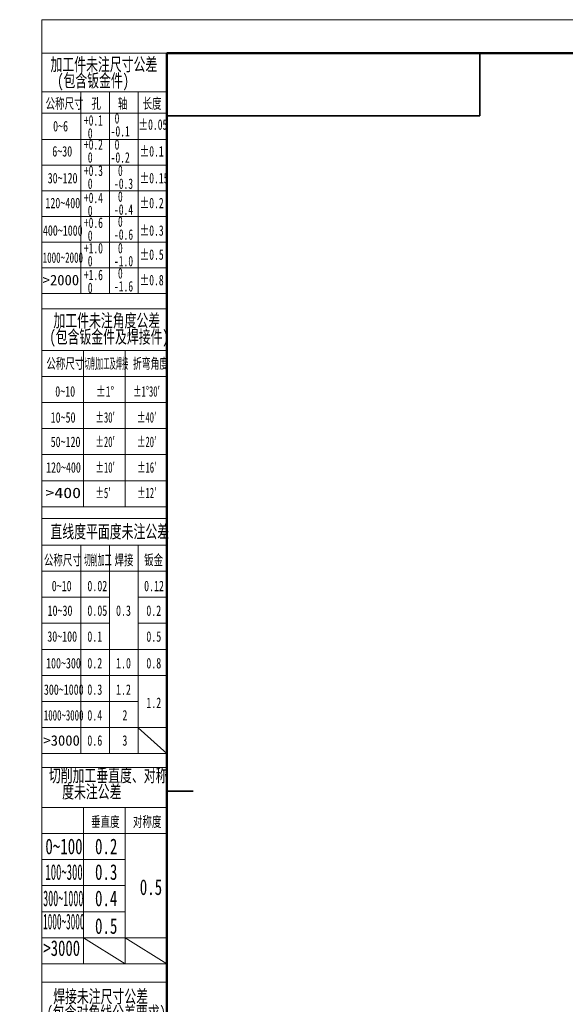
# Model space of a CAD drawing. Header units: millimetres. Extents: x -4 to 420, y 0 to 297.
# Tile 6 of 13: x -4 to 100, y 109 to 297. Entities that reach past the tile are written whole.
import ezdxf

# ---------------------------------------------------------------- set-up
doc = ezdxf.new("R2010")
doc.units = ezdxf.units.MM
doc.linetypes.add('CENTERX2', pattern=[20.32, 12.7, -2.54, 2.54, -2.54])
doc.layers.get('0').update_dxf_attribs({"lineweight": 18})
doc.layers.add('标注层', color=150, linetype='Continuous', lineweight=18)
doc.styles.add('SLDTEXTSTYLE0', font='txt', dxfattribs={"width": 0.7})
doc.styles.add('SLDTEXTSTYLE10', font='txt', dxfattribs={"width": 1.253219})
doc.styles.add('SLDTEXTSTYLE11', font='txt', dxfattribs={"width": 0.477371})
doc.styles.add('SLDTEXTSTYLE12', font='txt', dxfattribs={"width": 0.618901})
doc.styles.add('SLDTEXTSTYLE13', font='txt', dxfattribs={"width": 0.499682})
doc.styles.add('SLDTEXTSTYLE14', font='txt', dxfattribs={"width": 0.472346})
doc.styles.add('SLDTEXTSTYLE15', font='txt', dxfattribs={"width": 0.431677})
doc.styles.add('SLDTEXTSTYLE16', font='txt', dxfattribs={"width": 0.689585})
doc.styles.add('SLDTEXTSTYLE2', font='txt', dxfattribs={"width": 0.7})
doc.styles.add('SLDTEXTSTYLE4', font='txt', dxfattribs={"width": 0.67})
doc.styles.add('SLDTEXTSTYLE5', font='txt', dxfattribs={"width": 0.677991})
doc.styles.add('SLDTEXTSTYLE6', font='txt', dxfattribs={"width": 0.631687})
doc.styles.add('SLDTEXTSTYLE7', font='txt', dxfattribs={"width": 1.026693})
doc.styles.add('SLDTEXTSTYLE8', font='txt', dxfattribs={"width": 0.601124})
doc.styles.add('SLDTEXTSTYLE9', font='txt', dxfattribs={"width": 0.427578})

# ---------------------------------------------------------------- blocks, each defined once
blk = doc.blocks.new('SW_NOTE_2')
at = {"layer": '标注层', "color": 0, "char_height": 2.5, "attachment_point": 2, "style": 'SLDTEXTSTYLE0'}
for s, insert, width in [('加工件未注尺寸公差', (15.47, 3.22), 44.581), ('(包含钣金件)', (13.41, 0.11), 27.8631)]:
    blk.add_mtext(s, dxfattribs=dict(at, insert=insert, width=width))
blk = doc.blocks.new('SW_NOTE_3')
at = {"layer": '标注层', "color": 0, "char_height": 2, "attachment_point": 1, "style": 'SLDTEXTSTYLE4'}
for s, insert, width in [('0', (0.75, 2.58), 1.5421), ('-0.1', (0, 0.09), 7.1567)]:
    blk.add_mtext(s, dxfattribs=dict(at, insert=insert, width=width))
blk = doc.blocks.new('SW_NOTE_4')
at = {"layer": '标注层', "color": 0, "char_height": 2, "attachment_point": 1, "style": 'SLDTEXTSTYLE4'}
for s, insert, width in [('+0.1', (0, 2.58), 7.1117), ('0', (0.75, 0.09), 1.5421)]:
    blk.add_mtext(s, dxfattribs=dict(at, insert=insert, width=width))
blk = doc.blocks.new('SW_NOTE_5')
at = {"layer": '标注层', "color": 0, "char_height": 2, "attachment_point": 1, "style": 'SLDTEXTSTYLE4'}
for s, insert, width in [('+0.2', (0, 2.58), 7.2615), ('0', (0.75, 0.09), 1.5421)]:
    blk.add_mtext(s, dxfattribs=dict(at, insert=insert, width=width))
blk = doc.blocks.new('SW_NOTE_6')
at = {"layer": '标注层', "color": 0, "char_height": 2, "attachment_point": 1, "style": 'SLDTEXTSTYLE4'}
for s, insert, width in [('+0.3', (0, 2.58), 7.2615), ('0', (0.75, 0.09), 1.5421)]:
    blk.add_mtext(s, dxfattribs=dict(at, insert=insert, width=width))
blk = doc.blocks.new('SW_NOTE_7')
at = {"layer": '标注层', "color": 0, "char_height": 2, "attachment_point": 1, "style": 'SLDTEXTSTYLE4'}
for s, insert, width in [('+0.4', (0, 2.58), 7.3663), ('0', (0.75, 0.09), 1.5421)]:
    blk.add_mtext(s, dxfattribs=dict(at, insert=insert, width=width))
blk = doc.blocks.new('SW_NOTE_8')
at = {"layer": '标注层', "color": 0, "char_height": 2, "attachment_point": 1, "style": 'SLDTEXTSTYLE4'}
for s, insert, width in [('0', (0.75, 2.58), 1.5421), ('-0.2', (0, 0.09), 7.3064)]:
    blk.add_mtext(s, dxfattribs=dict(at, insert=insert, width=width))
blk = doc.blocks.new('SW_NOTE_9')
at = {"layer": '标注层', "color": 0, "char_height": 2, "attachment_point": 1, "style": 'SLDTEXTSTYLE4'}
for s, insert, width in [('0', (0.75, 2.58), 1.5421), ('-0.3', (0, 0.09), 7.3064)]:
    blk.add_mtext(s, dxfattribs=dict(at, insert=insert, width=width))
blk = doc.blocks.new('SW_NOTE_10')
at = {"layer": '标注层', "color": 0, "char_height": 2, "attachment_point": 1, "style": 'SLDTEXTSTYLE4'}
for s, insert, width in [('0', (0.75, 2.58), 1.5421), ('-0.4', (0, 0.09), 7.4112)]:
    blk.add_mtext(s, dxfattribs=dict(at, insert=insert, width=width))
blk = doc.blocks.new('SW_NOTE_11')
at = {"layer": '标注层', "color": 0, "char_height": 2, "attachment_point": 1, "style": 'SLDTEXTSTYLE4'}
for s, insert, width in [('+0.6', (0, 2.58), 7.3064), ('0', (0.75, 0.09), 1.5421)]:
    blk.add_mtext(s, dxfattribs=dict(at, insert=insert, width=width))
blk = doc.blocks.new('SW_NOTE_12')
at = {"layer": '标注层', "color": 0, "char_height": 2, "attachment_point": 1, "style": 'SLDTEXTSTYLE4'}
for s, insert, width in [('0', (0.75, 2.58), 1.5421), ('-0.6', (0, 0.09), 7.3513)]:
    blk.add_mtext(s, dxfattribs=dict(at, insert=insert, width=width))
blk = doc.blocks.new('SW_NOTE_13')
at = {"layer": '标注层', "color": 0, "char_height": 2, "attachment_point": 1, "style": 'SLDTEXTSTYLE4'}
for s, insert, width in [('+1.0', (0, 2.58), 7.3064), ('0', (0.75, 0.09), 1.5421)]:
    blk.add_mtext(s, dxfattribs=dict(at, insert=insert, width=width))
blk = doc.blocks.new('SW_NOTE_14')
at = {"layer": '标注层', "color": 0, "char_height": 2, "attachment_point": 1, "style": 'SLDTEXTSTYLE4'}
for s, insert, width in [('0', (0.75, 2.58), 1.5421), ('-1.0', (0, 0.09), 7.3513)]:
    blk.add_mtext(s, dxfattribs=dict(at, insert=insert, width=width))
blk = doc.blocks.new('SW_NOTE_15')
at = {"layer": '标注层', "color": 0, "char_height": 2, "attachment_point": 1, "style": 'SLDTEXTSTYLE4'}
for s, insert, width in [('+1.6', (0, 2.58), 7.3064), ('0', (0.75, 0.09), 1.5421)]:
    blk.add_mtext(s, dxfattribs=dict(at, insert=insert, width=width))
blk = doc.blocks.new('SW_NOTE_16')
at = {"layer": '标注层', "color": 0, "char_height": 2, "attachment_point": 1, "style": 'SLDTEXTSTYLE4'}
for s, insert, width in [('0', (0.75, 2.58), 1.5421), ('-1.6', (0, 0.09), 7.3513)]:
    blk.add_mtext(s, dxfattribs=dict(at, insert=insert, width=width))
blk = doc.blocks.new('SW_NOTE_17')
at = {"layer": '标注层', "color": 0, "char_height": 2.5, "attachment_point": 2, "style": 'SLDTEXTSTYLE0'}
for s, insert, width in [('加工件未注角度公差', (15.47, 3.22), 44.581), ('(包含钣金件及焊接件)', (15.91, 0.11), 47.8855)]:
    blk.add_mtext(s, dxfattribs=dict(at, insert=insert, width=width))
blk = doc.blocks.new('SW_NOTE_18')
at = {"layer": '标注层', "color": 0, "char_height": 2.5, "attachment_point": 2, "style": 'SLDTEXTSTYLE0'}
for s, insert, width in [('切削加工垂直度、对称', (17.19, 3.22), 49.6257), ('度未注公差', (14.06, 0.11), 24.5782)]:
    blk.add_mtext(s, dxfattribs=dict(at, insert=insert, width=width))
blk = doc.blocks.new('SW_NOTE_19')
at = {"layer": '标注层', "color": 0, "char_height": 2.5, "attachment_point": 2, "style": 'SLDTEXTSTYLE0'}
for s, insert, width in [('焊接未注尺寸公差', (13.75, 3.22), 39.5559), ('(包含对角线公差要求)', (14.82, 0.11), 47.8855)]:
    blk.add_mtext(s, dxfattribs=dict(at, insert=insert, width=width))

msp = doc.modelspace()

# ---------------------------------------------------------------- linework, layer by layer
at = {"color": 7, "linetype": 'Continuous', "lineweight": 18}
for q in [(419.99, 297.4), (0, 0.4)]:
    msp.add_line((0, 297.4), q, dxfattribs=at)
at = {"color": 1, "linetype": 'Continuous', "lineweight": 18}
for p, q in [((24, 290.99), (0, 290.99)), ((0, 290.99), (0, 0.4)), ((7.49, 283.57), (0, 283.57)), ((7.49, 283.57), (7.49, 279.57)), ((7.49, 283.57), (12.99, 283.57)), ((12.99, 283.57), (12.99, 244.9)), ((18.49, 283.57), (12.99, 283.57)), ((18.49, 283.57), (18.49, 244.9)), ((18.49, 283.57), (24, 283.57)), ((0, 279.45), (24, 279.45)), ((7.49, 279.95), (7.49, 244.9)), ((0, 274.4), (24, 274.4)), ((0, 269.48), (24, 269.48)), ((0, 264.57), (24, 264.57)), ((0, 259.65), (24, 259.65)), ((0, 254.73), (24, 254.73)), ((0, 249.82), (24, 249.82)), ((0, 244.9), (24, 244.9)), ((0, 241.97), (24, 241.97)), ((7.99, 233.99), (0, 233.99)), ((7.99, 233.99), (7.99, 203.99)), ((7.99, 233.99), (15.99, 233.99)), ((15.99, 233.99), (15.99, 203.99)), ((15.99, 233.99), (24, 233.99)), ((0, 228.99), (24, 228.99)), ((0, 223.99), (24, 223.99)), ((0, 218.99), (24, 218.99)), ((0, 213.99), (24, 213.99)), ((0, 208.99), (24, 208.99)), ((0, 203.99), (24, 203.99)), ((0, 201.74), (24, 201.74)), ((7.5, 196.65), (0, 196.65)), ((7.5, 196.65), (7.5, 156.65)), ((13, 196.65), (7.5, 196.65)), ((13, 196.65), (13, 156.65)), ((18.5, 196.65), (13, 196.65)), ((18.5, 196.65), (18.5, 156.65)), ((18.5, 196.65), (24, 196.65)), ((0, 191.65), (24, 191.65)), ((0, 186.65), (13, 186.65)), ((18.5, 186.65), (24, 186.65)), ((0, 181.65), (13, 181.65)), ((18.5, 181.65), (23.99, 181.65)), ((0, 176.65), (24, 176.65)), ((0, 171.65), (24, 171.65)), ((0, 166.65), (18.5, 166.65)), ((0, 161.65), (24, 161.65)), ((18.5, 161.59), (24, 156.65)), ((0, 156.65), (24, 156.65)), ((0, 154.01), (24, 154.01)), ((0, 146.34), (8, 146.34)), ((8, 146.34), (8, 116.33)), ((16, 146.34), (8, 146.34)), ((16, 146.34), (16, 116.33)), ((16, 146.34), (24, 146.34)), ((0, 141.34), (24, 141.34)), ((-0.01, 136.34), (16, 136.34)), ((-0.01, 131.34), (16, 131.34)), ((-0.01, 126.34), (16, 126.34)), ((0, 121.34), (24, 121.34)), ((8, 121.34), (16, 116.33)), ((16, 121.33), (24, 116.33)), ((0, 116.33), (24, 116.33)), ((24, 116.33), (23.97, 116.42)), ((0, 112.86), (24, 112.86))]:
    msp.add_line(p, q, dxfattribs=at)
at = {"color": 7, "linetype": 'Continuous', "lineweight": 50}
for p, q in [((24, 5.99), (24, 290.99)), ((24, 290.99), (414, 290.99))]:
    msp.add_line(p, q, dxfattribs=at)
at = {"color": 7, "linetype": 'Continuous', "lineweight": 35}
for p, q in [((84, 278.99), (84, 290.99)), ((24, 278.99), (84, 278.99)), ((29, 149.49), (24, 149.49))]:
    msp.add_line(p, q, dxfattribs=at)
at = {"color": 1, "linetype": 'CENTERX2', "lineweight": 18}
msp.add_line((0, 146.34), (24, 146.34), dxfattribs=at)

# ---------------------------------------------------------------- block references
at = {"layer": '标注层', "color": 1}
for name, p in [('SW_NOTE_2', (-3.57, 286.86)), ('SW_NOTE_3', (13.21, 276.91)), ('SW_NOTE_4', (8.07, 276.51)), ('SW_NOTE_5', (8.07, 271.89)), ('SW_NOTE_8', (13.21, 271.89)), ('SW_NOTE_6', (8.07, 266.86)), ('SW_NOTE_9', (13.85, 266.86)), ('SW_NOTE_10', (13.85, 261.9)), ('SW_NOTE_7', (8.07, 261.66)), ('SW_NOTE_11', (8.07, 256.89)), ('SW_NOTE_12', (13.85, 257.11)), ('SW_NOTE_13', (8.07, 252.01)), ('SW_NOTE_14', (13.85, 252.01)), ('SW_NOTE_15', (8.07, 246.88)), ('SW_NOTE_16', (13.85, 247.19)), ('SW_NOTE_17', (-3.01, 237.73)), ('SW_NOTE_18', (-4.47, 150.5)), ('SW_NOTE_19', (-2.47, 108.13))]:
    msp.add_blockref(name, p, dxfattribs=at)

# ---------------------------------------------------------------- texts
for s, insert, char_height, width, attachment_point, style in [('公称尺寸', (0.72, 282.33), 2, 15.5173, 1, 'SLDTEXTSTYLE0'), ('孔', (9.51, 282.33), 2, 3.6603, 1, 'SLDTEXTSTYLE0'), ('轴', (14.6, 282.33), 2, 3.5508, 1, 'SLDTEXTSTYLE0'), ('长度', (19.32, 282.33), 2, 7.6022, 1, 'SLDTEXTSTYLE0'), ('0~6', (2.17, 277.98), 2, 5.6156, 1, 'SLDTEXTSTYLE2'), ('%%P0.05', (18.53, 278.29), 2, 10.7872, 1, 'SLDTEXTSTYLE5'), ('6~30', (2.01, 273.16), 2, 7.6179, 1, 'SLDTEXTSTYLE2'), ('%%P0.1', (18.75, 273.16), 2, 8.6965, 1, 'SLDTEXTSTYLE5'), ('%%P0.15', (18.75, 268.02), 2, 10.7872, 1, 'SLDTEXTSTYLE5'), ('30~120', (1.13, 268.02), 2, 11.5754, 1, 'SLDTEXTSTYLE2'), ('120~400', (0.69, 263.25), 2, 13.3587, 1, 'SLDTEXTSTYLE2'), ('%%P0.2', (18.75, 263.25), 2, 8.848, 1, 'SLDTEXTSTYLE5'), ('400~1000', (0.21, 257.97), 2, 15.6737, 1, 'SLDTEXTSTYLE2'), ('%%P0.3', (18.75, 257.97), 2, 8.848, 1, 'SLDTEXTSTYLE5'), ('%%P0.5', (18.75, 253.36), 2, 8.848, 1, 'SLDTEXTSTYLE5'), ('1000~2000', (0.17, 252.78), 2, 15.6687, 1, 'SLDTEXTSTYLE6'), ('>2000', (0.17, 248.47), 2, 13.9951, 1, 'SLDTEXTSTYLE7'), ('%%P0.8', (18.75, 248.47), 2, 8.8631, 1, 'SLDTEXTSTYLE5'), ('公称尺寸', (0.87, 232.47), 2, 15.5173, 1, 'SLDTEXTSTYLE0'), ('切削加工及焊接', (8.2, 232.47), 2, 16.9407, 1, 'SLDTEXTSTYLE9'), ('折弯角度', (17.49, 232.47), 2, 13.3926, 1, 'SLDTEXTSTYLE8'), ('0~10', (2.58, 227.12), 2, 7.6179, 1, 'SLDTEXTSTYLE2'), ('%%P1%%D', (10.41, 227.12), 2, 6.6208, 1, 'SLDTEXTSTYLE5'), ('%%P1%%D30′', (17.49, 227.12), 2, 12.5598, 1, 'SLDTEXTSTYLE8'), ('10~50', (1.7, 222.13), 2, 9.3542, 1, 'SLDTEXTSTYLE2'), ('%%P30′', (10.28, 222.13), 2, 7.4015, 1, 'SLDTEXTSTYLE8'), ('%%P40′', (18.24, 222.13), 2, 7.4015, 1, 'SLDTEXTSTYLE8'), ('50~120', (1.7, 217.45), 2, 11.5754, 1, 'SLDTEXTSTYLE2'), ('%%P20′', (10.28, 217.45), 2, 7.4015, 1, 'SLDTEXTSTYLE8'), ('%%P20′', (18.24, 217.45), 2, 7.4015, 1, 'SLDTEXTSTYLE8'), ('120~400', (0.82, 212.54), 2, 13.3587, 1, 'SLDTEXTSTYLE2'), ('%%P10′', (10.28, 212.54), 2, 7.4015, 1, 'SLDTEXTSTYLE8'), ('%%P16′', (18.25, 212.54), 2, 7.4015, 1, 'SLDTEXTSTYLE8'), ('>400', (0.7, 207.66), 2, 13.4984, 1, 'SLDTEXTSTYLE10'), ('%%P5′', (10.28, 207.66), 2, 5.6821, 1, 'SLDTEXTSTYLE8'), ('%%P12′', (18.25, 207.66), 2, 7.4015, 1, 'SLDTEXTSTYLE8'), ('直线度平面度未注公差', (13.03, 200.49), 2.5, 70.1794, 2, 'SLDTEXTSTYLE0'), ('公称尺寸', (0.4, 194.8), 2, 15.5173, 1, 'SLDTEXTSTYLE0'), ('切削加工', (8.05, 194.8), 2, 10.6782, 1, 'SLDTEXTSTYLE11'), ('焊接', (13.94, 194.8), 2, 7.6804, 1, 'SLDTEXTSTYLE0'), ('钣金', (19.61, 194.8), 2, 7.7117, 1, 'SLDTEXTSTYLE0'), ('0~10', (1.91, 189.81), 2, 7.6179, 1, 'SLDTEXTSTYLE2'), ('0.02', (8.74, 189.81), 2, 7.5709, 1, 'SLDTEXTSTYLE2'), ('0.12', (19.61, 189.81), 2, 7.5709, 1, 'SLDTEXTSTYLE2'), ('10~30', (1.11, 185.08), 2, 9.3542, 1, 'SLDTEXTSTYLE2'), ('0.05', (8.74, 185.08), 2, 7.5709, 1, 'SLDTEXTSTYLE2'), ('0.3', (14.23, 185.08), 2, 5.5687, 1, 'SLDTEXTSTYLE2'), ('0.2', (20.04, 185.08), 2, 5.5687, 1, 'SLDTEXTSTYLE2'), ('30~100', (1.05, 180.12), 2, 11.5754, 1, 'SLDTEXTSTYLE2'), ('0.1', (8.73, 180.12), 2, 5.4123, 1, 'SLDTEXTSTYLE2'), ('0.5', (20.04, 180.12), 2, 5.5687, 1, 'SLDTEXTSTYLE2'), ('100~300', (0.82, 175), 2, 13.3587, 1, 'SLDTEXTSTYLE2'), ('0.2', (8.73, 175), 2, 5.5687, 1, 'SLDTEXTSTYLE2'), ('1.0', (14.23, 175), 2, 5.3497, 1, 'SLDTEXTSTYLE2'), ('0.8', (20.04, 175), 2, 5.5844, 1, 'SLDTEXTSTYLE2'), ('300~1000', (0.4, 169.94), 2, 15.5799, 1, 'SLDTEXTSTYLE2'), ('0.3', (8.73, 169.94), 2, 5.5687, 1, 'SLDTEXTSTYLE2'), ('1.2', (14.23, 169.94), 2, 5.3028, 1, 'SLDTEXTSTYLE2'), ('1.2', (20.04, 167.41), 2, 5.3028, 1, 'SLDTEXTSTYLE2'), ('1000~3000', (0.4, 165.01), 2, 15.3515, 1, 'SLDTEXTSTYLE12'), ('0.4', (8.73, 165.01), 2, 5.6782, 1, 'SLDTEXTSTYLE2'), ('2', (15.45, 165.01), 2, 1.5486, 1, 'SLDTEXTSTYLE2'), ('>3000', (0.31, 160.18), 2, 13.9951, 1, 'SLDTEXTSTYLE7'), ('0.6', (8.73, 160.18), 2, 5.6156, 1, 'SLDTEXTSTYLE2'), ('3', (15.45, 160.18), 2, 1.5173, 1, 'SLDTEXTSTYLE2'), ('垂直度', (9.45, 144.61), 2, 11.6067, 1, 'SLDTEXTSTYLE0'), ('对称度', (17.47, 144.61), 2, 11.638, 1, 'SLDTEXTSTYLE0'), ('0~100', (0.68, 140.37), 3, 14.4302, 1, 'SLDTEXTSTYLE2'), ('0.2', (10.2, 140.37), 3, 8.3531, 1, 'SLDTEXTSTYLE2'), ('100~300', (0.7, 135.45), 3, 14.3038, 1, 'SLDTEXTSTYLE13'), ('0.3', (10.2, 135.45), 3, 8.3531, 1, 'SLDTEXTSTYLE2'), ('0.5', (18.78, 132.55), 3, 8.3531, 1, 'SLDTEXTSTYLE2'), ('300~1000', (0.26, 130.41), 3, 15.7695, 1, 'SLDTEXTSTYLE14'), ('0.4', (10.2, 130.41), 3, 8.5173, 1, 'SLDTEXTSTYLE2'), ('1000~3000', (0.25, 125.96), 3, 16.0613, 1, 'SLDTEXTSTYLE15'), ('0.5', (10.2, 125.1), 3, 8.3531, 1, 'SLDTEXTSTYLE2'), ('>3000', (0.3, 120.86), 3, 14.0999, 1, 'SLDTEXTSTYLE16')]:
    msp.add_mtext(s, dxfattribs=dict(at, insert=insert, char_height=char_height, width=width, attachment_point=attachment_point, style=style))

doc.saveas('drawing.dxf')
